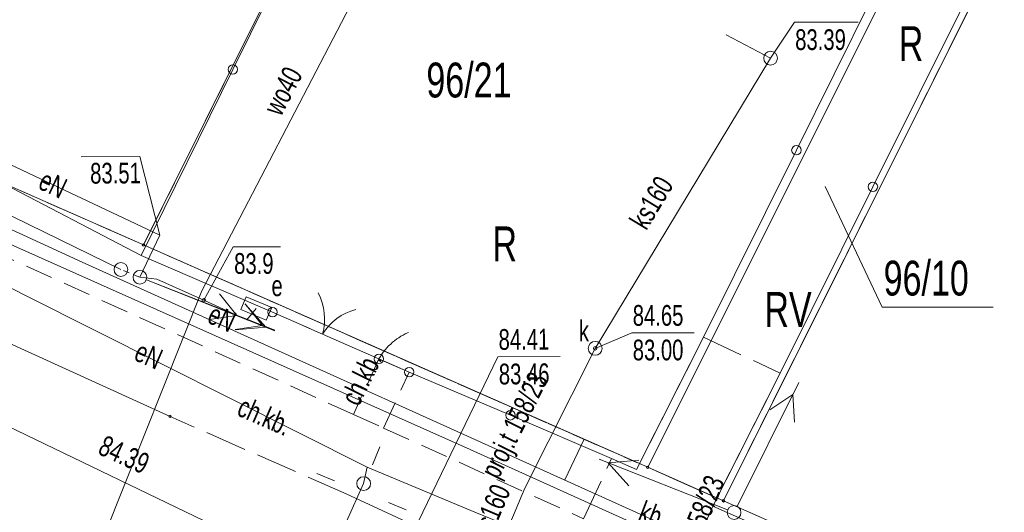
# Model space of a CAD drawing. Header units: metres. Extents: x -1013 to 1491425, y -5789533 to 1032.
# Tile 49 of 66: x -42 to -7, y 51 to 69. Entities that reach past the tile are written whole.
import ezdxf
from ezdxf.xclip import XClip

# ---------------------------------------------------------------- set-up
doc = ezdxf.new("R2010")
doc.units = ezdxf.units.M
doc.header["$MEASUREMENT"] = 0
doc.header["$XCLIPFRAME"] = 0
for name, pattern in [('2_KTCR02', [1.5, 1, -0.5]), ('2_KTJZ01', [2, 1.5, -0.5]), ('2_KTPL01', [2, 1.5, -0.5]), ('3_SUPT_P_01', [2.5, 2, -0.5]), ('GUK', [2, 1.5, -0.5]), ('GUZ', [1, 0.5, -0.5])]:
    doc.linetypes.add(name, pattern=pattern)
doc.layers.add('700-L Mapa 1_500 dwg', color=7, linetype='Continuous')
doc.layers.add('708-L Opisy sytuacji 1_500 do legendy', color=7, linetype='Continuous')
for name, color, linetype, lineweight in [('703-L Płaszczyzny podejścia 2D3', 152, 'Continuous', 30), ('708-L Opisy sytuacji 1_500 do legendy1', 7, 'Continuous', 13), ('708-L Opisy sytuacji 1_500 do legendy85', 1, 'Continuous', 25), ('GN.6640.3638.2023_9_Dzialki7', 9, 'Continuous', 18), ('GN.6640.3638.2023_9_Kontury90', 9, 'Continuous', 18), ('GN.6640.3638.2023_9_KTCR_E_T_17', 9, 'Continuous', 18), ('GN.6640.3638.2023_9_KTCR_L_17', 9, 'Continuous', 18), ('GN.6640.3638.2023_9_KTJZ_L_07', 9, 'Continuous', 18), ('GN.6640.3638.2023_9_KTKR_L_07', 9, 'Continuous', 18), ('GN.6640.3638.2023_9_KTOK_L_17', 9, 'Continuous', 18), ('GN.6640.3638.2023_9_KTOK_L_37', 9, 'Continuous', 18), ('GN.6640.3638.2023_9_KTOK_L_47', 9, 'Continuous', 18), ('GN.6640.3638.2023_9_KTPL_E_T_07', 9, 'Continuous', 18), ('GN.6640.3638.2023_9_KTPL_L_07', 9, 'Continuous', 18), ('GN.6640.3638.2023_9_Numery_dzialek7', 9, 'Continuous', 18), ('GN.6640.3638.2023_9_Numery_konturow90', 9, 'Continuous', 18), ('GN.6640.3638.2023_9_Numery_uzytkow7', 9, 'Continuous', 18), ('GN.6640.3638.2023_9_Punkty7', 9, 'Continuous', 18), ('GN.6640.3638.2023_9_RTPW_T_17', 9, 'Continuous', 18), ('GN.6640.3638.2023_9_SUOE_L_11', 9, 'Continuous', 18), ('GN.6640.3638.2023_9_SUPE_D_L_31', 9, 'Continuous', 18), ('GN.6640.3638.2023_9_SUPE_D_T_07', 9, 'Continuous', 18), ('GN.6640.3638.2023_9_SUPE_E_T_31', 9, 'Continuous', 18), ('GN.6640.3638.2023_9_SUPE_L_11', 9, 'Continuous', 18), ('GN.6640.3638.2023_9_SUPE_L_31', 9, 'Continuous', 18), ('GN.6640.3638.2023_9_SUPE_S_T_17', 9, 'Continuous', 18), ('GN.6640.3638.2023_9_SUPK_D_L_434', 9, 'Continuous', 18), ('GN.6640.3638.2023_9_SUPK_E_T_434', 9, 'Continuous', 18), ('GN.6640.3638.2023_9_SUPK_L_434', 9, 'Continuous', 18), ('GN.6640.3638.2023_9_SUPP_E_T_630', 9, 'Continuous', 18), ('GN.6640.3638.2023_9_SUPP_L_630', 9, 'Continuous', 18), ('GN.6640.3638.2023_9_SUPT_D_L_030', 9, 'Continuous', 18), ('GN.6640.3638.2023_9_SUPW_E_T_05', 9, 'Continuous', 18), ('GN.6640.3638.2023_9_SUPW_L_05', 9, 'Continuous', 18), ('GN.6640.3638.2023_9_SUSM_D_T_07', 9, 'Continuous', 18), ('GN.6640.3638.2023_9_SUSM_D_T_37', 9, 'Continuous', 18), ('GN.6640.3638.2023_9_SUSM_L_47', 9, 'Continuous', 18), ('GN.6640.3638.2023_9_SUTE_T_01', 9, 'Continuous', 18), ('GN.6640.3638.2023_9_SUTK_T_034', 9, 'Continuous', 18), ('GN.6640.3638.2023_9_SUUE_E_T_27', 9, 'Continuous', 18), ('GN.6640.3638.2023_9_SUUE_T_37', 9, 'Continuous', 18), ('GN.6640.3638.2023_9_SUUK_E_T_934', 9, 'Continuous', 18), ('GN.6640.3638.2023_9_SUUK_T_234', 9, 'Continuous', 18), ('GN.6640.3638.2023_9_Uzytki7', 9, 'Continuous', 18)]:
    doc.layers.add(name, color=color, linetype=linetype, lineweight=lineweight)
doc.styles.add('STYL_AUTOMATYCZNY_1', font='arial.ttf', dxfattribs={"width": 0.7})
doc.styles.add('STYL_AUTOMATYCZNY_2', font='arial.ttf')
doc.dimstyles.new('STYL_AUTOMATYCZNY__4', dxfattribs={"dimtxt": 1.25, "dimasz": 0.917874, "dimexe": 0.18, "dimexo": 0.04, "dimgap": 0, "dimtad": 1, "dimtih": 1, "dimtoh": 1, "dimzin": 0, "dimdsep": 46, "dimtxsty": 'STYL_AUTOMATYCZNY_2', "dimblk": 'ARROWHEAD_8', "dimblk1": 'ARROWHEAD_8', "dimblk2": 'ARROWHEAD_8', "dimcen": 0.09, "dimclrd": 7, "dimclre": 7, "dimclrt": 1, "dimazin": 0, "dimtfac": 1, "dimtdec": 4, "dimtmove": 2, "dimatfit": 3, "dimfxl": 1, "dimtolj": 1, "dimtzin": 0, "dimarcsym": 0})

# ---------------------------------------------------------------- blocks, each defined once
blk = doc.blocks.new('Rysunek_1_9', base_point=(-7447251.91, -5789835.327))
at = {"layer": 'GN.6640.3638.2023_9_Dzialki7', "color": 9, "linetype": 'Continuous', "lineweight": 18}
for p, q in [((-37.7, 60.743), (-26.73, 82.743)), ((-19.45, 52.703), (-8.36, 74.853)), ((-16.71, 51.493), (-5.61, 73.673)), ((-43.02, 63.083), (-37.7, 60.743)), ((-37.7, 60.743), (-19.45, 52.703)), ((-19.45, 52.703), (-16.71, 51.493)), ((-16.71, 51.493), (16.02, 37.103))]:
    blk.add_line(p, q, dxfattribs=at)
at = {"layer": 'GN.6640.3638.2023_9_Kontury90', "color": 9, "linetype": 'GUK', "lineweight": 18}
for p, q in [((-37.7, 60.743), (-11.07, 114.123)), ((9.13, 103.143), (-16.71, 51.493)), ((-43.02, 63.083), (-37.7, 60.743)), ((-19.45, 52.703), (-37.7, 60.743)), ((-16.71, 51.493), (-19.45, 52.703)), ((-16.71, 51.493), (11.44, 39.113))]:
    blk.add_line(p, q, dxfattribs=at)
at = {"layer": 'GN.6640.3638.2023_9_KTCR_L_17', "color": 9, "linetype": '2_KTCR02', "lineweight": 18}
for p, q in [((-30.1, 54.613), (-54.23, 65.543)), ((-29.18, 56.623), (-30.1, 54.613)), ((-28.09, 56.143), (-29.18, 56.623)), ((-29.01, 54.123), (-28.09, 56.143)), ((-30.1, 54.613), (-29.01, 54.123)), ((-30.1, 54.613), (-29.01, 54.123)), ((-29.01, 54.123), (-21.77, 50.843))]:
    blk.add_line(p, q, dxfattribs=at)
at = {"layer": 'GN.6640.3638.2023_9_KTJZ_L_07', "color": 9, "linetype": '2_KTJZ01', "lineweight": 18}
blk.add_line((-30.37, 51.743), (-36.74, 54.543), dxfattribs=at)
at = {"layer": 'GN.6640.3638.2023_9_KTKR_L_07', "color": 9, "linetype": 'Continuous', "lineweight": 18}
for p, q in [((-36.74, 54.543), (-56.2, 63.383)), ((-24.9, 49.223), (-30.37, 51.743))]:
    blk.add_line(p, q, dxfattribs=at)
at = {"layer": 'GN.6640.3638.2023_9_KTOK_L_17', "color": 9, "linetype": 'Continuous', "lineweight": 18}
for p, q in [((-33.03, 58.313), (-31.677, 57.719)), ((-31.906, 57.82), (-30.532, 57.217)), ((-30.532, 57.217), (-29.18, 56.623))]:
    blk.add_line(p, q, dxfattribs=at)
for centre in [(-33.03, 58.313), (-29.18, 56.623)]:
    blk.add_circle(centre, 0.17, dxfattribs=at)
for centre, start, end in [((-33.144, 58.061), 344.2449, 28.3192), ((-29.517, 56.469), 104.2816, 148.3559)]:
    blk.add_arc(centre, 2, start, end, dxfattribs=at)
at = {"layer": 'GN.6640.3638.2023_9_KTOK_L_37', "color": 9, "linetype": 'Continuous', "lineweight": 18}
for p, q in [((-28.533, 57.345), (-28.461, 57.389)), ((-28.461, 57.389), (-28.385, 57.444)), ((-28.385, 57.444), (-28.306, 57.485)), ((-28.306, 57.485), (-28.226, 57.527)), ((-28.226, 57.527), (-28.14, 57.566)), ((-28.14, 57.566), (-28.11, 57.574)), ((-28.892, 57.021), (-28.827, 57.091)), ((-28.827, 57.091), (-28.754, 57.157)), ((-28.754, 57.157), (-28.689, 57.227)), ((-28.689, 57.227), (-28.613, 57.281)), ((-28.613, 57.281), (-28.533, 57.345)), ((-29.18, 56.623), (-29.125, 56.708)), ((-29.125, 56.708), (-29.07, 56.793)), ((-29.07, 56.793), (-29.02, 56.869)), ((-29.02, 56.869), (-28.95, 56.948)), ((-28.95, 56.948), (-28.892, 57.021)), ((-29.18, 56.623), (-28.63, 56.383)), ((-28.63, 56.383), (-28.08, 56.143))]:
    blk.add_line(p, q, dxfattribs=at)
for centre in [(-29.18, 56.623), (-28.08, 56.143)]:
    blk.add_circle(centre, 0.17, dxfattribs=at)
at = {"layer": 'GN.6640.3638.2023_9_KTOK_L_47', "color": 9, "linetype": 'Continuous', "lineweight": 18}
for p, q in [((-31.147, 73.81), (-34.468, 67.087)), ((-14.068, 64.167), (-10.707, 70.921)), ((-7.938, 69.591), (-11.294, 62.847)), ((-34.468, 67.087), (-37.79, 60.363)), ((-17.43, 57.413), (-14.068, 64.167)), ((-43.02, 63.081), (-37.79, 60.363)), ((-11.294, 62.847), (-14.65, 56.103)), ((-37.79, 60.363), (-33.03, 58.313)), ((-19.86, 52.623), (-17.43, 57.413)), ((-28.08, 56.143), (-24.42, 54.583)), ((-14.65, 56.103), (-17.09, 51.303)), ((-24.42, 54.583), (-20.76, 53.023)), ((-20.76, 53.023), (-19.86, 52.623)), ((-17.09, 51.303), (-10.946, 48.586))]:
    blk.add_line(p, q, dxfattribs=at)
for centre in [(-34.468, 67.087), (-14.068, 64.167), (-11.294, 62.847), (-24.42, 54.583)]:
    blk.add_circle(centre, 0.17, dxfattribs=at)
at = {"layer": 'GN.6640.3638.2023_9_KTPL_L_07', "color": 9, "linetype": '2_KTPL01', "lineweight": 18}
for p, q in [((-19.86, 52.623), (-17.43, 57.413)), ((-17.43, 57.413), (-14.65, 56.103)), ((-14.65, 56.103), (-17.09, 51.303)), ((-21.77, 50.843), (-20.76, 53.023)), ((-20.76, 53.023), (-19.86, 52.623)), ((-17.09, 51.303), (-18.04, 49.143))]:
    blk.add_line(p, q, dxfattribs=at)
at = {"layer": 'GN.6640.3638.2023_9_Numery_dzialek7', "color": 9, "linetype": 'Continuous', "lineweight": 18}
for p, q in [((-13.02, 62.853), (-10.96, 58.493)), ((-10.96, 58.493), (-6.947, 58.493))]:
    blk.add_line(p, q, dxfattribs=at)
at = {"layer": 'GN.6640.3638.2023_9_Punkty7', "color": 9, "linetype": 'Continuous', "lineweight": 18}
for centre in [(-37.7, 60.743), (-19.45, 52.703), (-16.71, 51.493)]:
    blk.add_circle(centre, 0.045, dxfattribs=at)
at = {"layer": 'GN.6640.3638.2023_9_RTPW_T_17', "color": 9, "linetype": 'Continuous', "lineweight": 18}
blk.add_circle((-36.74, 54.543), 0.045, dxfattribs=at)
at = {"layer": 'GN.6640.3638.2023_9_SUOE_L_11', "color": 9, "linetype": 'Continuous', "lineweight": 18}
blk.add_line((-35.52, 58.743), (-37.22, 59.503), dxfattribs=at)
at = {"layer": 'GN.6640.3638.2023_9_SUPE_D_L_31', "color": 9, "linetype": 'Continuous', "lineweight": 18}
for p, q in [((-43.337, 64.029), (-37.106, 61.093)), ((-41.951, 58.908), (-47.591, 61.749)), ((-37.106, 61.093), (-37.83, 59.573)), ((-29.606, 52.705), (-41.951, 58.908)), ((-29.732, 52.114), (-29.606, 52.705)), ((-29.606, 52.705), (-25.705, 51.082)), ((-33.888, 42.984), (-29.732, 52.114)), ((-25.705, 51.082), (-23.087, 50.02))]:
    blk.add_line(p, q, dxfattribs=at)
at = {"layer": 'GN.6640.3638.2023_9_SUPE_D_T_07', "color": 9, "linetype": 'Continuous', "lineweight": 18}
for p, q in [((-16.212, 51.292), (-13.981, 55.766)), ((-15.031, 54.781), (-14.197, 55.333)), ((-14.197, 55.333), (-14.136, 54.335))]:
    blk.add_line(p, q, dxfattribs=at)
at = {"layer": 'GN.6640.3638.2023_9_SUPE_L_11', "color": 9, "linetype": 'Continuous', "lineweight": 18}
blk.add_line((-43.786, 62.426), (-38.52, 59.853), dxfattribs=at)
at = {"layer": 'GN.6640.3638.2023_9_SUPE_L_31', "color": 9, "linetype": 'Continuous', "lineweight": 18}
for p, q in [((-37.22, 59.503), (-37.83, 59.573)), ((-37.597, 59.481), (-32.948, 57.642)), ((-35.52, 58.743), (-37.22, 59.503)), ((-33.96, 58.033), (-35.52, 58.743)), ((-34.019, 58.604), (-33.273, 57.771)), ((-33.62, 58.443), (-33.96, 58.033)), ((-34.387, 57.674), (-33.273, 57.771)), ((-21.206, 52.999), (-16.556, 51.16)), ((-20.88, 52.87), (-19.766, 52.967)), ((-20.88, 52.87), (-20.134, 52.037))]:
    blk.add_line(p, q, dxfattribs=at)
at = {"layer": 'GN.6640.3638.2023_9_SUPE_S_T_17', "color": 9, "linetype": 'Continuous', "lineweight": 18}
for p, q in [((-37.597, 59.482), (-32.942, 57.655)), ((-34.947, 58.979), (-34.324, 58.197)), ((-34.017, 58.614), (-33.393, 57.832)), ((-34.324, 58.197), (-35.313, 58.048)), ((-33.393, 57.832), (-34.382, 57.683))]:
    blk.add_line(p, q, dxfattribs=at)
at = {"layer": 'GN.6640.3638.2023_9_SUPK_D_L_434', "color": 9, "linetype": 'Continuous', "lineweight": 18}
blk.add_line((-45.397, 55.524), (-20.52, 43.573), dxfattribs=at)
at = {"layer": 'GN.6640.3638.2023_9_SUPK_E_T_434', "color": 9, "linetype": 'Continuous', "lineweight": 18}
for p, q in [((-27.93, 50.383), (-24.874, 56.698)), ((-24.874, 56.698), (-22.621, 56.714))]:
    blk.add_line(p, q, dxfattribs=at)
at = {"layer": 'GN.6640.3638.2023_9_SUPK_L_434', "color": 9, "linetype": 'Continuous', "lineweight": 18}
for p, q in [((-16.61, 68.333), (-15, 67.493)), ((-15, 67.493), (-21.35, 57.003)), ((-21.35, 57.003), (-23.9, 51.943)), ((-23.9, 51.943), (-27.97, 42.343))]:
    blk.add_line(p, q, dxfattribs=at)
at = {"layer": 'GN.6640.3638.2023_9_SUPP_L_630', "color": 9, "linetype": '3_SUPT_P_01', "lineweight": 18}
blk.add_line((-22.455, 52.249), (-21.752, 53.717), dxfattribs=at)
at = {"layer": 'GN.6640.3638.2023_9_SUPT_D_L_030', "color": 9, "linetype": 'Continuous', "lineweight": 18}
for p, q in [((-39.919, 60.123), (-43.732, 61.866)), ((-43.196, 61.06), (-25.88, 53.341)), ((-2.678, 43.333), (-39.919, 60.123)), ((-25.88, 53.341), (-12.638, 47.393))]:
    blk.add_line(p, q, dxfattribs=at)
at = {"layer": 'GN.6640.3638.2023_9_SUPW_L_05', "color": 9, "linetype": 'Continuous', "lineweight": 18}
for p, q in [((-28.46, 72.773), (-35.59, 59.083)), ((-35.59, 59.083), (-40.84, 45.943))]:
    blk.add_line(p, q, dxfattribs=at)
at = {"layer": 'GN.6640.3638.2023_9_SUSM_D_T_07', "color": 9, "linetype": 'Continuous', "lineweight": 18}
for p, q in [((-29.415, 52.796), (-29.152, 53.445)), ((-30.783, 52.218), (-31.432, 52.481)), ((-28.837, 51.428), (-28.189, 51.165))]:
    blk.add_line(p, q, dxfattribs=at)
at = {"layer": 'GN.6640.3638.2023_9_SUSM_D_T_37', "color": 9, "linetype": 'Continuous', "lineweight": 18}
for centre in [(-29.732, 52.114), (-16.324, 51.068)]:
    blk.add_circle(centre, 0.25, dxfattribs=at)
at = {"layer": 'GN.6640.3638.2023_9_SUSM_L_47', "color": 9, "linetype": 'Continuous', "lineweight": 18}
for p, q in [((-38.421, 59.813), (-38.224, 59.733)), ((-38.027, 59.653), (-37.83, 59.573))]:
    blk.add_line(p, q, dxfattribs=at)
for centre in [(-38.52, 59.853), (-37.83, 59.573)]:
    blk.add_circle(centre, 0.25, dxfattribs=at)
at = {"layer": 'GN.6640.3638.2023_9_SUTE_T_01', "color": 9, "linetype": 'Continuous', "lineweight": 18}
for p, q in [((-39.953, 63.927), (-37.836, 63.942)), ((-37.106, 61.093), (-37.836, 63.942)), ((-35.52, 58.743), (-34.451, 60.677)), ((-34.451, 60.677), (-32.741, 60.677))]:
    blk.add_line(p, q, dxfattribs=at)
blk.add_circle((-35.52, 58.743), 0.0625, dxfattribs=at)
at = {"layer": 'GN.6640.3638.2023_9_SUTK_T_034', "color": 9, "linetype": 'Continuous', "lineweight": 18}
for p, q in [((-21.35, 57.003), (-20.021, 57.57)), ((-20.021, 57.57), (-17.768, 57.57))]:
    blk.add_line(p, q, dxfattribs=at)
blk.add_circle((-21.35, 57.003), 0.0625, dxfattribs=at)
at = {"layer": 'GN.6640.3638.2023_9_SUUE_T_37', "color": 9, "linetype": 'Continuous', "lineweight": 18}
for p, q in [((-33.981, 58.869), (-34.178, 58.409)), ((-33.062, 58.476), (-33.981, 58.869)), ((-33.258, 58.017), (-33.062, 58.476)), ((-34.178, 58.409), (-33.258, 58.017))]:
    blk.add_line(p, q, dxfattribs=at)
at = {"layer": 'GN.6640.3638.2023_9_SUUK_E_T_934', "color": 9, "linetype": 'Continuous', "lineweight": 18}
for p, q in [((-15, 67.493), (-14.14, 68.79)), ((-14.14, 68.79), (-11.832, 68.79))]:
    blk.add_line(p, q, dxfattribs=at)
at = {"layer": 'GN.6640.3638.2023_9_SUUK_T_234', "color": 9, "linetype": 'Continuous', "lineweight": 18}
for centre in [(-15, 67.493), (-21.35, 57.003)]:
    blk.add_circle(centre, 0.25, dxfattribs=at)
at = {"layer": 'GN.6640.3638.2023_9_Uzytki7', "color": 9, "linetype": 'GUZ', "lineweight": 18}
for p, q in [((-37.7, 60.743), (-11.07, 114.123)), ((-16.71, 51.493), (9.13, 103.143)), ((-43.02, 63.083), (-37.7, 60.743)), ((-37.7, 60.743), (-19.45, 52.703)), ((-19.45, 52.703), (-16.71, 51.493)), ((-16.71, 51.493), (11.44, 39.113))]:
    blk.add_line(p, q, dxfattribs=at)
at = {"layer": 'GN.6640.3638.2023_9_KTCR_E_T_17', "color": 9, "linetype": 'Continuous', "lineweight": 18, "char_height": 0.75, "attachment_point": 4, "style": 'STYL_AUTOMATYCZNY_1'}
for insert, rotation in [((-30.244, 55.034), 63.8861), ((-34.218, 54.941), 336.438)]:
    blk.add_mtext('\\A1;{\\pql;\\fArial|b0|i0|c238|p0;\\W0.700000;ch.kb.}', dxfattribs=dict(at, insert=insert, rotation=rotation))
at = {"layer": 'GN.6640.3638.2023_9_KTPL_E_T_07', "color": 9, "linetype": 'Continuous', "lineweight": 18, "insert": (-19.704, 51.151), "char_height": 0.75, "attachment_point": 4, "rotation": 338.994, "style": 'STYL_AUTOMATYCZNY_1'}
blk.add_mtext('\\A1;{\\pql;\\fArial|b0|i0|c238|p0;\\W0.700000;kb.}', dxfattribs=at)
at = {"layer": 'GN.6640.3638.2023_9_Numery_dzialek7', "color": 9, "linetype": 'Continuous', "lineweight": 18, "char_height": 1.26, "attachment_point": 1, "style": 'STYL_AUTOMATYCZNY_1'}
for s, insert in [('\\A1;{\\pql;\\fArial|b0|i0|c238|p0;\\W0.700000;96/21}', (-27.462, 67.334)), ('\\A1;{\\pql;\\fArial|b0|i0|c238|p0;\\W0.700000;96/10}', (-10.909, 60.173))]:
    blk.add_mtext(s, dxfattribs=dict(at, insert=insert))
at = {"layer": 'GN.6640.3638.2023_9_Numery_konturow90', "color": 9, "linetype": 'Continuous', "lineweight": 18, "insert": (-15.225, 59.04), "char_height": 1.26, "attachment_point": 1, "style": 'STYL_AUTOMATYCZNY_1'}
blk.add_mtext('\\A1;{\\pql;\\fArial|b0|i0|c238|p0;\\W0.700000;RV}', dxfattribs=at)
at = {"layer": 'GN.6640.3638.2023_9_Numery_uzytkow7', "color": 9, "linetype": 'Continuous', "lineweight": 18, "char_height": 1.26, "attachment_point": 1, "style": 'STYL_AUTOMATYCZNY_1'}
for insert in [(-10.36, 68.651), (-25.069, 61.411)]:
    blk.add_mtext('\\A1;{\\pql;\\fArial|b0|i0|c238|p0;\\W0.700000;R}', dxfattribs=dict(at, insert=insert))
at = {"layer": 'GN.6640.3638.2023_9_RTPW_T_17', "color": 9, "linetype": 'Continuous', "lineweight": 18, "insert": (-39.082, 53.887), "char_height": 0.75, "attachment_point": 1, "rotation": 335.4328, "style": 'STYL_AUTOMATYCZNY_1'}
blk.add_mtext('\\A1;{\\pql;\\fArial|b0|i0|c238|p0;\\W0.700000;84.39}', dxfattribs=at)
at = {"layer": 'GN.6640.3638.2023_9_SUPE_E_T_31', "color": 9, "linetype": 'Continuous', "lineweight": 18, "char_height": 0.75, "attachment_point": 4, "style": 'STYL_AUTOMATYCZNY_1'}
for insert, rotation in [((-41.406, 63.136), 334.7677), ((-35.29, 58.294), 335.529), ((-37.946, 56.939), 336.4428)]:
    blk.add_mtext('\\A1;{\\pql;\\fArial|b0|i0|c238|p0;\\W0.700000;eN}', dxfattribs=dict(at, insert=insert, rotation=rotation))
at = {"layer": 'GN.6640.3638.2023_9_SUPK_E_T_434', "color": 9, "linetype": 'Continuous', "lineweight": 18, "char_height": 0.75, "style": 'STYL_AUTOMATYCZNY_1'}
for s, insert, attachment_point, rotation in [('\\A1;{\\pql;\\fArial|b0|i0|c238|p0;\\W0.700000;ks160}', (-19.815, 61.431), 4, 58.8119), ('\\A1;{\\pql;\\fArial|b0|i0|c238|p0;\\W0.700000;84.41}', (-24.851, 57.698), 1, 0.4031), ('\\A1;{\\pql;\\fArial|b0|i0|c238|p0;\\W0.700000;83.46}', (-24.842, 56.448), 1, 0.4031), ('\\A1;{\\pql;\\fArial|b0|i0|c238|p0;\\W0.700000;ks160}', (-25.5, 50.212), 4, 67.0251)]:
    blk.add_mtext(s, dxfattribs=dict(at, insert=insert, attachment_point=attachment_point, rotation=rotation))
at = {"layer": 'GN.6640.3638.2023_9_SUPP_E_T_630', "color": 9, "linetype": 'Continuous', "lineweight": 18, "char_height": 0.75, "attachment_point": 4, "style": 'STYL_AUTOMATYCZNY_1'}
for insert, rotation in [((-25.092, 52.351), 63.549), ((-18.469, 48.535), 67.2218)]:
    blk.add_mtext('\\A1;{\\pql;\\fArial|b0|i0|c238|p0;\\W0.700000;proj.t 158/23}', dxfattribs=dict(at, insert=insert, rotation=rotation))
at = {"layer": 'GN.6640.3638.2023_9_SUPW_E_T_05', "color": 9, "linetype": 'Continuous', "lineweight": 18, "insert": (-33.055, 65.527), "char_height": 0.75, "attachment_point": 4, "rotation": 62.4887, "style": 'STYL_AUTOMATYCZNY_1'}
blk.add_mtext('\\A1;{\\pql;\\fArial|b0|i0|c238|p0;\\W0.700000;wo40}', dxfattribs=at)
at = {"layer": 'GN.6640.3638.2023_9_SUTE_T_01', "color": 9, "linetype": 'Continuous', "lineweight": 18, "insert": (-39.636, 63.708), "char_height": 0.75, "attachment_point": 1, "rotation": 0.405, "style": 'STYL_AUTOMATYCZNY_1'}
blk.add_mtext('\\A1;{\\pql;\\fArial|b0|i0|c238|p0;\\W0.700000;83.51}', dxfattribs=at)
at = {"layer": 'GN.6640.3638.2023_9_SUTE_T_01', "color": 9, "linetype": 'Continuous', "lineweight": 18, "insert": (-34.421, 60.067), "char_height": 0.75, "attachment_point": 4, "style": 'STYL_AUTOMATYCZNY_1'}
blk.add_mtext('\\A1;{\\pql;\\fArial|b0|i0|c238|p0;\\W0.700000;83.9}', dxfattribs=at)
at = {"layer": 'GN.6640.3638.2023_9_SUTK_T_034', "color": 9, "linetype": 'Continuous', "lineweight": 18, "char_height": 0.75, "attachment_point": 1, "style": 'STYL_AUTOMATYCZNY_1'}
for s, insert in [('\\A1;{\\pql;\\fArial|b0|i0|c238|p0;\\W0.700000;84.65}', (-19.991, 58.57)), ('\\A1;{\\pql;\\fArial|b0|i0|c238|p0;\\W0.700000;83.00}', (-19.991, 57.32))]:
    blk.add_mtext(s, dxfattribs=dict(at, insert=insert))
at = {"layer": 'GN.6640.3638.2023_9_SUUE_E_T_27', "color": 9, "linetype": 'Continuous', "lineweight": 18, "insert": (-33.07, 58.88), "char_height": 0.75, "attachment_point": 7, "style": 'STYL_AUTOMATYCZNY_1'}
blk.add_mtext('\\A1;{\\pql;\\fArial|b0|i0|c238|p0;\\W0.700000;e}', dxfattribs=at)
at = {"layer": 'GN.6640.3638.2023_9_SUUK_E_T_934', "color": 9, "linetype": 'Continuous', "lineweight": 18, "char_height": 0.75, "style": 'STYL_AUTOMATYCZNY_1'}
for s, insert, attachment_point in [('\\A1;{\\pql;\\fArial|b0|i0|c238|p0;\\W0.700000;83.39}', (-14.11, 68.54), 1), ('\\A1;{\\pql;\\fArial|b0|i0|c238|p0;\\W0.700000;k}', (-21.941, 57.261), 7)]:
    blk.add_mtext(s, dxfattribs=dict(at, insert=insert, attachment_point=attachment_point))
blk = doc.blocks.new('*D19')
at = {"layer": '708-L Opisy sytuacji 1_500 do legendy1', "color": 7, "linetype": 'Continuous', "lineweight": 13}
for p, q in [((-54.056, 9.769), (-54.692, 9.519)), ((-54.056, 9.769), (-53.806, 9.133)), ((-56.012, 4.287), (-56.346, 4.883)), ((-56.012, 4.287), (-55.416, 4.621))]:
    blk.add_line(p, q, dxfattribs=at)
blk.add_arc((-18.286, -6.082), 39.124, 156.1008, 164.6316, dxfattribs=at)
at = {"layer": '708-L Opisy sytuacji 1_500 do legendy85', "color": 1, "lineweight": 25, "insert": (-63.896, 7.107), "char_height": 1.25, "attachment_point": 7, "style": 'STYL_AUTOMATYCZNY_2'}
blk.add_mtext('\\A1;{\\pql;\\fArial|b0|i0|c238|p0;\\W1.000000;8,53°/15%}', dxfattribs=at)
blk = doc.blocks.new('ARROWHEAD_8')
at = {"color": 0, "linetype": 'Continuous', "lineweight": 0}
blk.add_line((0, 0), (-1, 0), dxfattribs=at)
at = {"color": 0, "linetype": 'Continuous', "lineweight": 0, "flags": 128}
blk.add_lwpolyline([(-0.525, 0.525), (0, 0), (-0.525, -0.525)], dxfattribs=at)
blk = doc.blocks.new('*D20')
at = {"layer": '708-L Opisy sytuacji 1_500 do legendy1', "color": 7, "linetype": 'Continuous', "lineweight": 13}
for p, q in [((-37.665, 45.247), (-38.331, 45.094)), ((-37.665, 45.247), (-37.512, 44.581)), ((-40.399, 40.14), (-40.641, 40.779)), ((-40.399, 40.14), (-39.761, 40.382))]:
    blk.add_line(p, q, dxfattribs=at)
blk.add_arc((-4.796, 24.363), 38.943, 147.57, 156.1008, dxfattribs=at)
at = {"layer": '708-L Opisy sytuacji 1_500 do legendy85', "color": 1, "lineweight": 25, "insert": (-47.207, 44.208), "char_height": 1.25, "attachment_point": 7, "style": 'STYL_AUTOMATYCZNY_2'}
blk.add_mtext('\\A1;{\\pql;\\fArial|b0|i0|c238|p0;\\W1.000000;8,53°/15%}', dxfattribs=at)

msp = doc.modelspace()

# ---------------------------------------------------------------- linework, layer by layer
at = {"layer": '703-L Płaszczyzny podejścia 2D3', "color": 152, "linetype": 'Continuous', "lineweight": 30}
msp.add_circle((8.227, 10.355), 1021.659, dxfattribs=at)

# ---------------------------------------------------------------- block references
at = {"layer": '700-L Mapa 1_500 dwg', "color": 52, "linetype": 'Continuous', "lineweight": 25}
ref = msp.add_blockref('Rysunek_1_9', (-7447251.91, -5789835.327), dxfattribs=at)
XClip(ref).set_block_clipping_path([(-263.024729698, -194.3328058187), (268.520270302, 207.6028993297)])

# ---------------------------------------------------------------- dimensions: what is measured, and where the dimension line sits
at = {"layer": '708-L Opisy sytuacji 1_500 do legendy', "color": 7, "linetype": 'Continuous', "lineweight": 13}
for base, center, p1, p2, picture, middle in [((-39.127, 42.745), (-4.796, 24.363), (-336.803, 235.305), (-360.443, 181.958), '*D20', (-43.239, 44.833)), ((-55.136, 7.064), (-18.286, -6.082), (-397.573, 98.166), (-373.933, 151.513), '*D19', (-59.928, 7.732))]:
    dim = msp.add_angular_dim_3p(base=base, center=center, p1=p1, p2=p2, text='8,53°/15%', dimstyle='STYL_AUTOMATYCZNY__4', dxfattribs=at)
    dim.commit()
    dim.dimension.update_dxf_attribs({"geometry": picture, "text_midpoint": middle, "dimtype": 165})

doc.saveas('drawing.dxf')
